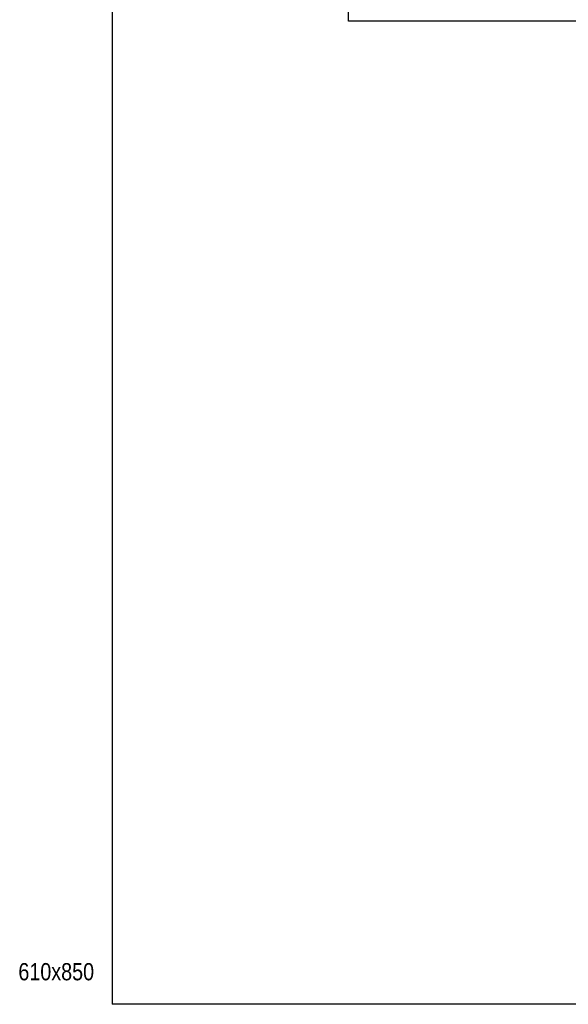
# Model space of a CAD drawing. Header units: inches. Extents: x 18535 to 24863, y 1480 to 5800.
# Tile 1 of 24: x 18535 to 20127, y 1480 to 4337. Entities that reach past the tile are written whole.
import ezdxf

# ---------------------------------------------------------------- set-up
doc = ezdxf.new("R2010")
doc.units = ezdxf.units.IN
doc.header["$MEASUREMENT"] = 0
for name, color, linetype in [('_T opisy', 7, 'Continuous'), ('AA_PRZ SCIANY ISTNIEJĄCE', 7, 'Continuous'), ('AA_PRZ_SCIANY_030', 7, 'Continuous')]:
    doc.layers.add(name, color=color, linetype=linetype)
doc.styles.add('GENERATED_STYLE_15', font='txt')

msp = doc.modelspace()

# ---------------------------------------------------------------- linework, layer by layer
at = {"layer": 'AA_PRZ SCIANY ISTNIEJĄCE', "color": 150, "linetype": 'Continuous'}
for p in [(18803, 5771.4), (24834, 1479.9)]:
    msp.add_line(p, (18803, 1479.9), dxfattribs=at)
at = {"layer": 'AA_PRZ_SCIANY_030', "color": 150, "linetype": 'Continuous'}
for p, q in [((19489.8, 4332.8), (19489.8, 5447.1)), ((22331.3, 4332.8), (19489.8, 4332.8))]:
    msp.add_line(p, q, dxfattribs=at)

# ---------------------------------------------------------------- texts
at = {"layer": '_T opisy', "color": 162, "insert": (18531.1, 1548.8), "char_height": 50, "attachment_point": 7, "style": 'GENERATED_STYLE_15'}
msp.add_mtext('\\A1;{\\fArial Narrow Europa Srodkowa|b0|i0|c0|p34;610x850}', dxfattribs=at)

doc.saveas('drawing.dxf')
